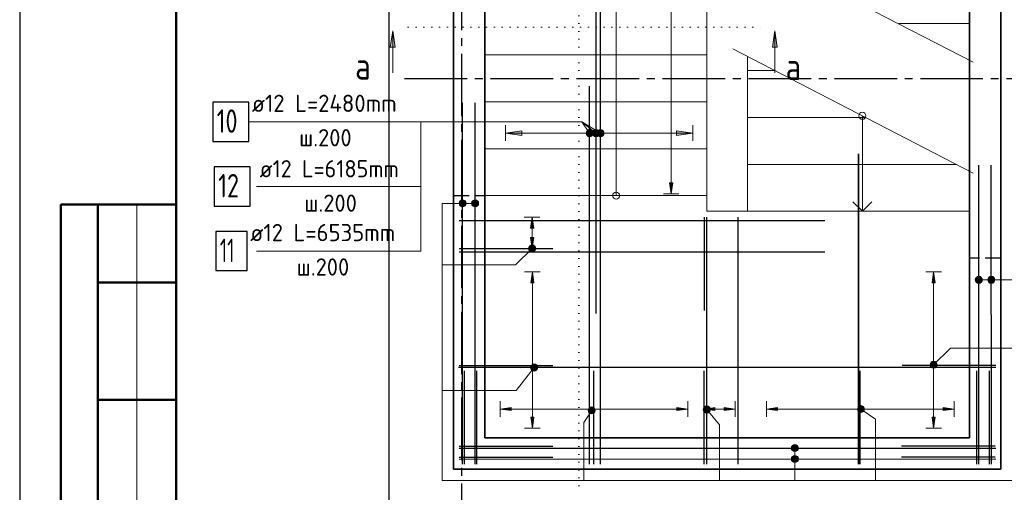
# Model space of a CAD drawing. Header units: millimetres. Extents: x 0 to 21005, y -5 to 14850.
# Tile 2 of 10: x 0 to 6299, y 5908 to 8932. Entities that reach past the tile are written whole.
import ezdxf

# ---------------------------------------------------------------- set-up
doc = ezdxf.new("R2010")
doc.units = ezdxf.units.MM
for name, pattern in [('______2', [135, 100, -35]), ('______5', [550, 400, -50, 50, -50]), ('______9', [50, 0, -50])]:
    doc.linetypes.add(name, pattern=pattern)
for name, color, linetype, lineweight in [('Standard', 7, 'Continuous', 25), ('Армирование стержнями_ общее', 7, 'Continuous', 25), ('Обрамление Г-обр.', 7, 'Continuous', 25), ('Обрамление П-обр. равн.', 7, 'Continuous', 25), ('Общий01', 7, 'Continuous', 13), ('Общий02', 7, 'Continuous', 18), ('Позиционная метка линия выноска', 7, 'Continuous', 13), ('Текст_ общее', 7, 'Continuous', 25), ('Фоновоя арматура Х1', 7, 'Continuous', 25)]:
    doc.layers.add(name, color=color, linetype=linetype, lineweight=lineweight)
doc.layers.add('ЖБ Лестница', color=7, linetype='Continuous', lineweight=25, true_color=0xe0e0ff)
doc.layers.add('ЖБ Стена верхний уровень', color=7, linetype='Continuous', lineweight=25, true_color=0x006e00)
doc.layers.add('Оси', color=7, linetype='______5', true_color=0x656565)
doc.styles.add('ISOCPEUR', font='txt')

msp = doc.modelspace()

# ---------------------------------------------------------------- hatches: boundary and pattern name
at = {"layer": 'Обрамление П-обр. равн.', "linetype": 'Continuous', "lineweight": 13, "transparency": 33554687}
for points in [[(3288, 7598.4), (3278, 7668.4), (3268, 7598.4)], [(3289.6, 7248.4), (3279.6, 7318.4), (3269.6, 7248.4)], [(5856.7, 7248.4), (5846.7, 7318.4), (5836.7, 7248.4)], [(4203.6, 6430.6), (4273.6, 6440.6), (4203.6, 6450.6)], [(4507.6, 6430.6), (4577.6, 6440.6), (4507.6, 6450.6)], [(5907.6, 6430.6), (5977.6, 6440.6), (5907.6, 6450.6)]]:
    msp.add_hatch(color=7, dxfattribs=at).paths.add_polyline_path(points)
for points in [[(3288, 7538.4), (3278, 7468.4), (3268, 7538.4)], [(3143.6, 6430.6), (3073.6, 6440.6), (3143.6, 6450.6)], [(4447.6, 6430.6), (4377.6, 6440.6), (4447.6, 6450.6)], [(4847.6, 6430.6), (4777.6, 6440.6), (4847.6, 6450.6)], [(3289.6, 6388.4), (3279.6, 6318.4), (3269.6, 6388.4)], [(5856.7, 6388.4), (5846.7, 6318.4), (5836.7, 6388.4)]]:
    msp.add_hatch(color=7, dxfattribs=at).paths.add_polyline_path(points, flags=16)
at = {"layer": 'Общий01', "linetype": 'Continuous', "lineweight": 13, "transparency": 33554687}
for points in [[(2371, 8756.3), (2386, 8861.3), (2400.9, 8756.3)], [(4815.5, 8756.3), (4830.5, 8861.3), (4845.5, 8756.3)]]:
    msp.add_hatch(color=7, dxfattribs=at).paths.add_polyline_path(points, flags=16)
at = {"layer": 'Общий02', "linetype": 'Continuous', "lineweight": 13, "transparency": 33554687}
msp.add_hatch(color=7, dxfattribs=at).paths.add_polyline_path([(3212, 8191), (3107, 8206), (3212, 8221)], flags=16)
msp.add_hatch(color=7, dxfattribs=at).paths.add_polyline_path([(4201.7, 8191), (4306.7, 8206), (4201.7, 8221)])
at = {"layer": 'Текст_ общее', "linetype": 'Continuous', "lineweight": 13, "transparency": 33554687}
for points in [[(3643.7, 8228.3), (3625.3, 8215.3), (3623.3, 8204.1)], [(3643.7, 8228.3), (3623.3, 8204.1), (3655, 8226.3)], [(3655, 8226.3), (3623.3, 8204.1), (3627.2, 8193)], [(3625.3, 8215.3), (3643.7, 8228.3), (3632.7, 8224.4)], [(3655, 8226.3), (3627.2, 8193), (3664, 8218.9)], [(3664, 8218.9), (3627.2, 8193), (3636.2, 8185.6)], [(3664, 8218.9), (3636.2, 8185.6), (3667.9, 8207.9)], [(3667.9, 8207.9), (3636.2, 8185.6), (3647.5, 8183.7)], [(3667.9, 8207.9), (3647.5, 8183.7), (3665.9, 8196.6)], [(3665.9, 8196.6), (3647.5, 8183.7), (3658.5, 8187.5)], [(3663.5, 8209.2), (3677.5, 8226.8), (3668, 8220)], [(3677.5, 8226.8), (3663.5, 8209.2), (3664.7, 8197.8)], [(3677.5, 8226.8), (3664.7, 8197.8), (3688.9, 8228.1)], [(3688.9, 8228.1), (3664.7, 8197.8), (3671.6, 8188.4)], [(3688.9, 8228.1), (3671.6, 8188.4), (3699.6, 8223.6)], [(3699.6, 8223.6), (3671.6, 8188.4), (3682.4, 8183.8)], [(3699.6, 8223.6), (3682.4, 8183.8), (3706.5, 8214.1)], [(3706.5, 8214.1), (3682.4, 8183.8), (3693.7, 8185.1)], [(3693.2, 8206.2), (3704.8, 8225.6), (3696.3, 8217.5)], [(3704.8, 8225.6), (3693.2, 8206.2), (3696, 8195.1)], [(3706.5, 8214.1), (3693.7, 8185.1), (3707.7, 8202.7)], [(3707.7, 8202.7), (3693.7, 8185.1), (3703.2, 8192)], [(3704.8, 8225.6), (3696, 8195.1), (3715.9, 8228.3)], [(3715.9, 8228.3), (3696, 8195.1), (3704.1, 8186.7)], [(3715.9, 8228.3), (3704.1, 8186.7), (3727.2, 8225.3)], [(3727.2, 8225.3), (3704.1, 8186.7), (3715.3, 8183.6)], [(3727.2, 8225.3), (3715.3, 8183.6), (3735.2, 8216.8)], [(3735.2, 8216.8), (3715.3, 8183.6), (3726.4, 8186.4)], [(3735.2, 8216.8), (3726.4, 8186.4), (3738, 8205.7)], [(3738, 8205.7), (3726.4, 8186.4), (3734.9, 8194.4)], [(2814.1, 7745.4), (2814.1, 7767.9), (2810.9, 7756.7)], [(2814.1, 7767.9), (2822.2, 7737.3), (2822.2, 7776)], [(2814.1, 7767.9), (2814.1, 7745.4), (2822.2, 7737.3)], [(2822.2, 7776), (2833.4, 7734.2), (2833.4, 7779.2)], [(2822.2, 7776), (2822.2, 7737.3), (2833.4, 7734.2)], [(2833.4, 7779.2), (2833.4, 7734.2), (2844.7, 7737.3)], [(2833.4, 7779.2), (2844.7, 7737.3), (2844.7, 7776)], [(2844.7, 7776), (2844.7, 7737.3), (2852.8, 7745.4)], [(2844.7, 7776), (2852.8, 7745.4), (2852.8, 7767.9)], [(2852.8, 7767.9), (2852.8, 7745.4), (2855.9, 7756.7)], [(2894.1, 7745.4), (2894.1, 7767.9), (2890.9, 7756.7)], [(2894.1, 7767.9), (2902.2, 7737.3), (2902.2, 7776)], [(2894.1, 7767.9), (2894.1, 7745.4), (2902.2, 7737.3)], [(2902.2, 7776), (2913.4, 7734.2), (2913.4, 7779.2)], [(2902.2, 7776), (2902.2, 7737.3), (2913.4, 7734.2)], [(2913.4, 7779.2), (2913.4, 7734.2), (2924.7, 7737.3)], [(2913.4, 7779.2), (2924.7, 7737.3), (2924.7, 7776)], [(2924.7, 7776), (2924.7, 7737.3), (2932.8, 7745.4)], [(2924.7, 7776), (2932.8, 7745.4), (2932.8, 7767.9)], [(2932.8, 7767.9), (2932.8, 7745.4), (2935.9, 7756.7)], [(3256.4, 7474.2), (3293.9, 7452.5), (3262.1, 7484.3)], [(3256.4, 7462.7), (3283.8, 7446.8), (3256.4, 7474.2)], [(3256.4, 7474.2), (3283.8, 7446.8), (3293.9, 7452.5)], [(3272.3, 7446.8), (3256.4, 7462.7), (3262.1, 7452.5)], [(3256.4, 7462.7), (3272.3, 7446.8), (3283.8, 7446.8)], [(3262.1, 7484.3), (3299.7, 7462.7), (3272.3, 7490.1)], [(3262.1, 7484.3), (3293.9, 7452.5), (3299.7, 7462.7)], [(3272.3, 7490.1), (3299.7, 7462.7), (3299.7, 7474.2)], [(3272.3, 7490.1), (3299.7, 7474.2), (3283.8, 7490.1)], [(3283.8, 7490.1), (3299.7, 7474.2), (3293.9, 7484.3)], [(6116.2, 7255.8), (6116.2, 7278.3), (6113.1, 7267)], [(6124.3, 7247.7), (6124.3, 7286.4), (6116.2, 7278.3)], [(6124.3, 7247.7), (6116.2, 7278.3), (6116.2, 7255.8)], [(6135.6, 7244.5), (6135.6, 7289.5), (6124.3, 7286.4)], [(6135.6, 7244.5), (6124.3, 7286.4), (6124.3, 7247.7)], [(6146.8, 7247.7), (6146.8, 7286.4), (6135.6, 7289.5)], [(6146.8, 7247.7), (6135.6, 7289.5), (6135.6, 7244.5)], [(6154.9, 7255.8), (6154.9, 7278.3), (6146.8, 7286.4)], [(6154.9, 7255.8), (6146.8, 7286.4), (6146.8, 7247.7)], [(6154.9, 7278.3), (6154.9, 7255.8), (6158.1, 7267)], [(6196.2, 7255.8), (6196.2, 7278.3), (6193.1, 7267)], [(6204.3, 7247.7), (6204.3, 7286.4), (6196.2, 7278.3)], [(6204.3, 7247.7), (6196.2, 7278.3), (6196.2, 7255.8)], [(6215.6, 7244.5), (6215.6, 7289.5), (6204.3, 7286.4)], [(6215.6, 7244.5), (6204.3, 7286.4), (6204.3, 7247.7)], [(6226.8, 7247.7), (6226.8, 7286.4), (6215.6, 7289.5)], [(6226.8, 7247.7), (6215.6, 7289.5), (6215.6, 7244.5)], [(6234.9, 7255.8), (6234.9, 7278.3), (6226.8, 7286.4)], [(6234.9, 7255.8), (6226.8, 7286.4), (6226.8, 7247.7)], [(6234.9, 7278.3), (6234.9, 7255.8), (6238.1, 7267)], [(5862.7, 6708.4), (5830.8, 6740.2), (5825.1, 6730.1)], [(5868.4, 6718.6), (5841, 6746), (5830.8, 6740.2)], [(5868.4, 6718.6), (5830.8, 6740.2), (5862.7, 6708.4)], [(5868.4, 6730.1), (5852.5, 6746), (5841, 6746)], [(5868.4, 6730.1), (5841, 6746), (5868.4, 6718.6)], [(5852.5, 6746), (5868.4, 6730.1), (5862.7, 6740.2)], [(3269.2, 6709.5), (3309, 6692.3), (3273.7, 6720.2)], [(3270.5, 6698.1), (3299.5, 6685.4), (3269.2, 6709.5)], [(3269.2, 6709.5), (3299.5, 6685.4), (3309, 6692.3)], [(3288.2, 6684.1), (3270.5, 6698.1), (3277.4, 6688.6)], [(3270.5, 6698.1), (3288.2, 6684.1), (3299.5, 6685.4)], [(3273.7, 6720.2), (3313.5, 6703.1), (3283.2, 6727.1)], [(3273.7, 6720.2), (3309, 6692.3), (3313.5, 6703.1)], [(3283.2, 6727.1), (3312.2, 6714.4), (3294.6, 6728.4)], [(3283.2, 6727.1), (3313.5, 6703.1), (3312.2, 6714.4)], [(3294.6, 6728.4), (3312.2, 6714.4), (3305.3, 6723.9)], [(5862.7, 6708.4), (5825.1, 6730.1), (5852.5, 6702.7)], [(5852.5, 6702.7), (5825.1, 6730.1), (5825.1, 6718.6)], [(5852.5, 6702.7), (5825.1, 6718.6), (5841, 6702.7)], [(5841, 6702.7), (5825.1, 6718.6), (5830.8, 6708.4)], [(3636.7, 6433.3), (3677.9, 6419.7), (3640.3, 6444.4)], [(3639, 6422.1), (3669, 6412), (3636.7, 6433.3)], [(3636.7, 6433.3), (3669, 6412), (3677.9, 6419.7)], [(3640.3, 6444.4), (3681.4, 6430.8), (3649.1, 6452.1)], [(3640.3, 6444.4), (3677.9, 6419.7), (3681.4, 6430.8)], [(3649.1, 6452.1), (3679.1, 6442), (3660.3, 6454.4)], [(3649.1, 6452.1), (3681.4, 6430.8), (3679.1, 6442)], [(3660.3, 6454.4), (3679.1, 6442), (3671.4, 6450.8)], [(4373.6, 6434.3), (4403.2, 6459.1), (4391.8, 6460.2)], [(4373.6, 6434.3), (4391.8, 6460.2), (4374.6, 6445.7)], [(4378.4, 6423.7), (4403.2, 6459.1), (4373.6, 6434.3)], [(4374.6, 6445.7), (4391.8, 6460.2), (4381.2, 6455.4)], [(4378.4, 6423.7), (4412.9, 6452.5), (4403.2, 6459.1)], [(4388, 6417.1), (4412.9, 6452.5), (4378.4, 6423.7)], [(4388, 6417.1), (4417.7, 6441.9), (4412.9, 6452.5)], [(4399.4, 6416), (4417.7, 6441.9), (4388, 6417.1)], [(4399.4, 6416), (4416.7, 6430.5), (4417.7, 6441.9)], [(4416.7, 6430.5), (4399.4, 6416), (4410.1, 6420.8)], [(5361.3, 6431.2), (5372.2, 6460.9), (5359.3, 6442.5)], [(5359.3, 6442.5), (5372.2, 6460.9), (5363.2, 6453.5)], [(5368.7, 6422.2), (5383.5, 6462.9), (5361.3, 6431.2)], [(5361.3, 6431.2), (5383.5, 6462.9), (5372.2, 6460.9)], [(5368.7, 6422.2), (5394.5, 6459), (5383.5, 6462.9)], [(5379.7, 6418.3), (5394.5, 6459), (5368.7, 6422.2)], [(5379.7, 6418.3), (5401.9, 6450), (5394.5, 6459)], [(5391, 6420.3), (5401.9, 6450), (5379.7, 6418.3)], [(5391, 6420.3), (5403.9, 6438.7), (5401.9, 6450)], [(5403.9, 6438.7), (5391, 6420.3), (5400, 6427.7)], [(3657.8, 6409.7), (3639, 6422.1), (3646.7, 6413.2)], [(3639, 6422.1), (3657.8, 6409.7), (3669, 6412)], [(4936.3, 6191.3), (4981.3, 6191.3), (4978.2, 6202.5)], [(4936.3, 6191.3), (4978.2, 6202.5), (4939.5, 6202.5)], [(4939.5, 6180), (4981.3, 6191.3), (4936.3, 6191.3)], [(4939.5, 6202.5), (4978.2, 6202.5), (4970.1, 6210.6)], [(4939.5, 6202.5), (4970.1, 6210.6), (4947.6, 6210.6)], [(4939.5, 6180), (4978.2, 6180), (4981.3, 6191.3)], [(4947.6, 6171.9), (4978.2, 6180), (4939.5, 6180)], [(4947.6, 6210.6), (4970.1, 6210.6), (4958.8, 6213.8)], [(4947.6, 6171.9), (4970.1, 6171.9), (4978.2, 6180)], [(4936.3, 6121.2), (4981.3, 6121.3), (4978.2, 6132.5)], [(4936.3, 6121.2), (4978.2, 6132.5), (4939.5, 6132.5)], [(4939.5, 6110), (4981.3, 6121.3), (4936.3, 6121.2)], [(4939.5, 6132.5), (4978.2, 6132.5), (4970.1, 6140.6)], [(4939.5, 6132.5), (4970.1, 6140.6), (4947.6, 6140.6)], [(4939.5, 6110), (4978.2, 6110), (4981.3, 6121.3)], [(4947.6, 6101.9), (4978.2, 6110), (4939.5, 6110)], [(4970.1, 6171.9), (4947.6, 6171.9), (4958.8, 6168.8)], [(4947.6, 6140.6), (4970.1, 6140.6), (4958.8, 6143.8)], [(4947.6, 6101.9), (4970.1, 6101.9), (4978.2, 6110)], [(4970.1, 6101.9), (4947.6, 6101.9), (4958.8, 6098.8)]]:
    msp.add_hatch(color=7, dxfattribs=at).paths.add_polyline_path(points)
at = {"layer": 'Фоновоя арматура Х1', "linetype": 'Continuous', "lineweight": 13, "transparency": 33554687}
msp.add_hatch(color=7, dxfattribs=at).paths.add_polyline_path([(4177.6, 7887), (4167.6, 7817), (4157.6, 7887)], flags=16)

# ---------------------------------------------------------------- linework, layer by layer
at = {"color": 7, "linetype": 'Continuous', "lineweight": 25, "transparency": 33554687}
for p, q in [((2833.3, 6087.3), (2833.5, 8400.3)), ((2833.3, 6087.3), (2833.5, 8400.3)), ((2913.3, 6087.3), (2913.5, 8400.3)), ((2913.3, 6087.3), (2913.5, 8400.3)), ((6135.7, 6087.3), (6135.5, 8000.3)), ((6135.7, 6087.3), (6135.5, 8000.3)), ((6215.7, 6087.3), (6215.5, 8000.3)), ((6215.7, 6087.3), (6215.5, 8000.3)), ((2811.8, 7646.3), (5149.9, 7646.4)), ((4395.7, 6087.3), (4395.5, 7669.3)), ((4595.7, 6087.3), (4595.5, 7669.3)), ((2811.8, 7446.3), (5149.9, 7446.4)), ((2811.8, 6191.2), (6244.6, 6191.3)), ((2811.8, 6191.2), (6244.6, 6191.3)), ((2811.8, 6121.2), (6244.6, 6121.3)), ((2811.8, 6121.2), (6244.6, 6121.3))]:
    msp.add_line(p, q, dxfattribs=at)
at = {"layer": 'Standard', "color": 7, "linetype": 'Continuous', "lineweight": 25, "transparency": 33554687}
msp.add_line((1000, 14600), (1000, 529.1), dxfattribs=at)
at = {"layer": 'Standard', "color": 7, "linetype": 'Continuous', "lineweight": 50, "transparency": 33554687}
for p, q in [((3.1, 7750), (0, 7750)), ((1000, 7750), (263.4, 7750)), ((263.4, 7750), (263.4, 4500)), ((263.4, 7750), (263.4, 4500)), ((500, 7750), (500, 4500)), ((1000, 7250), (500, 7250)), ((1000, 6500), (500, 6500))]:
    msp.add_line(p, q, dxfattribs=at)
at = {"layer": 'Standard', "color": 7, "linetype": 'Continuous', "lineweight": 13, "transparency": 33554687}
msp.add_line((750, 7750), (750, 4500), dxfattribs=at)
at = {"layer": 'Standard', "color": 7, "linetype": 'Continuous', "lineweight": 25, "transparency": 33554687}
msp.add_lwpolyline([(0, 0), (21000, 0), (21000, 14850), (0, 14850), (0, 0)], close=True, dxfattribs=at)
at = {"layer": 'Standard', "color": 7, "linetype": 'Continuous', "lineweight": 13, "transparency": 33554687}
msp.add_lwpolyline([(21000, 14815.8), (0, 14815.8), (0, -5)], dxfattribs=at)
at = {"layer": 'Standard', "color": 7, "linetype": 'Continuous', "lineweight": 50, "transparency": 33554687}
msp.add_lwpolyline([(1000, 14600), (20750, 14600), (20750, 250), (1000, 250), (1000, 14600)], close=True, dxfattribs=at)
at = {"layer": 'Standard', "color": 254, "linetype": 'Continuous', "lineweight": 25, "true_color": 0xc4c4ff, "transparency": 33554687}
msp.add_lwpolyline([(2362.3, 5441.9), (6749.2, 5441.9), (6749.2, 13213.7), (2362.3, 13213.7), (2362.3, 5441.9)], dxfattribs=at)
at = {"layer": 'Армирование стержнями_ общее', "color": 7, "linetype": 'Continuous', "lineweight": 25, "transparency": 33554687}
for p, q in [((3685.6, 12775.3), (3685.6, 7052.3)), ((3715.6, 6087.3), (3715.6, 12160.3)), ((5365.6, 6087.3), (5365.6, 8073.5)), ((5365.6, 7820.9), (5365.6, 6652.3))]:
    msp.add_line(p, q, dxfattribs=at)
for points in [[(1245, 7739.6), (1475, 7739.6), (1475, 7989.6), (1245, 7989.6), (1245, 7739.6)], [(1255, 7326.1), (1455, 7326.1), (1455, 7576.1), (1255, 7576.1), (1255, 7326.1)]]:
    msp.add_lwpolyline(points, dxfattribs=at)
at = {"layer": 'ЖБ Лестница', "color": 253, "linetype": 'Continuous', "lineweight": 13, "true_color": 0xa0a0a0, "transparency": 33554687}
for p, q in [((3815.6, 7806.3), (3815.6, 11106.3)), ((4395.6, 7806.3), (4395.6, 9827.1)), ((6098.7, 8660.7), (4561.1, 9456)), ((6075.6, 8906.3), (5623.8, 8906.3)), ((5623.8, 8906.3), (6075.6, 8906.3)), ((2975.6, 8706.3), (4395.6, 8706.3)), ((6098.7, 7950.7), (4561.1, 8746)), ((4655.6, 8697.1), (4655.6, 7706.3)), ((4655.6, 8606.3), (4831.2, 8606.3)), ((2975.6, 8406.3), (4395.6, 8406.3)), ((5368.1, 8316.9), (5368.1, 8316.9)), ((5390.6, 8339.4), (5390.6, 8339.4)), ((5390.6, 8316.9), (5390.6, 7706.3)), ((5413.1, 8316.9), (5413.1, 8316.9)), ((4655.6, 8306.3), (5411.2, 8306.3)), ((5390.6, 8294.4), (5390.6, 8294.4)), ((2975.6, 8106.3), (4395.6, 8106.3)), ((4655.6, 8006.3), (5991.2, 8006.3)), ((3815.6, 7828.8), (3815.6, 7828.8)), ((2975.6, 7806.3), (4395.6, 7806.3)), ((3793.1, 7806.3), (3793.1, 7806.3)), ((3815.6, 7783.8), (3815.6, 7783.8)), ((3838.1, 7806.3), (3838.1, 7806.3)), ((4395.6, 7806.3), (4395.6, 7706.3)), ((5330.6, 7766.3), (5390.6, 7706.3)), ((5390.6, 7706.3), (5390.6, 7781.3)), ((5390.6, 7706.3), (5450.6, 7766.3)), ((4395.6, 7706.3), (6075.6, 7706.3)), ((6075.6, 7706.3), (4395.6, 7706.3)), ((5390.6, 7706.3), (5390.6, 7706.3)), ((5390.6, 7706.3), (5390.6, 7706.3)), ((5390.6, 7706.3), (5390.6, 7706.3))]:
    msp.add_line(p, q, dxfattribs=at)
for centre in [(5390.6, 8316.9), (3815.6, 7806.3)]:
    msp.add_circle(centre, 22.5, dxfattribs=at)
at = {"layer": 'ЖБ Стена верхний уровень', "color": 7, "linetype": 'Continuous', "lineweight": 35, "transparency": 33554687}
for p, q in [((2775.8, 12806.3), (2775.8, 6256.3)), ((6275.8, 6056.3), (6275.8, 12806.3)), ((2975.8, 6256.3), (2975.8, 12606.3)), ((6075.8, 12606.3), (6075.8, 6256.3)), ((2775.8, 6256.3), (2775.8, 6056.3)), ((6075.8, 6256.3), (2975.8, 6256.3)), ((2775.8, 6056.3), (6075.8, 6056.3)), ((6075.8, 6056.3), (6275.8, 6056.3))]:
    msp.add_line(p, q, dxfattribs=at)
at = {"layer": 'ЖБ Стена верхний уровень', "color": 253, "linetype": '______2', "lineweight": -3, "true_color": 0xababab, "transparency": 33554687}
for p, q in [((2775.8, 7806.3), (2975.6, 7806.3)), ((2975.6, 6256.3), (2975.6, 7806.3)), ((6275.6, 7406.3), (6075.8, 7406.3)), ((6275.6, 7406.3), (6275.6, 6056.3)), ((2975.8, 6256.3), (2975.6, 6256.3))]:
    msp.add_line(p, q, dxfattribs=at)
at = {"layer": 'Обрамление Г-обр.', "color": 7, "linetype": 'Continuous', "lineweight": 25, "transparency": 33554687}
msp.add_line((5365.6, 8073.5), (5365.6, 6087.3), dxfattribs=at)
msp.add_lwpolyline([(1235.1, 8153.1), (1465.1, 8153.1), (1465.1, 8403.1), (1235.1, 8403.1), (1235.1, 8153.1)], dxfattribs=at)
at = {"layer": 'Обрамление П-обр. равн.', "color": 7, "linetype": 'Continuous', "lineweight": 25, "transparency": 33554687}
for p, q in [((3645.6, 6087.3), (3645.6, 8507.2)), ((4377.6, 7669.3), (4377.6, 7070.7)), ((2811.4, 7468.4), (3410, 7468.4)), ((2811.4, 6718.4), (3410, 6718.4)), ((2845.3, 6087.3), (2845.3, 6685.8)), ((2925.3, 6087.3), (2925.3, 6685.8)), ((3673.6, 6087.3), (3673.6, 6685.8)), ((4377.6, 6087.3), (4377.6, 6685.8)), ((5377.6, 6087.3), (5377.6, 6685.8)), ((6244.8, 6718.4), (5646.2, 6718.4)), ((6123.7, 6087.3), (6123.7, 6685.8)), ((6203.7, 6087.3), (6203.7, 6685.8)), ((2811.4, 6203.4), (3410, 6203.4)), ((6239.8, 6203.4), (5641.2, 6203.4)), ((2811.4, 6133.4), (3410, 6133.4)), ((6239.8, 6133.4), (5641.2, 6133.4))]:
    msp.add_line(p, q, dxfattribs=at)
at = {"layer": 'Обрамление П-обр. равн.', "color": 251, "linetype": 'Continuous', "lineweight": 13, "true_color": 0x494949, "transparency": 33554687}
for p, q in [((3278, 7668.4), (3228, 7668.4)), ((3278, 7668.4), (3268, 7598.4)), ((3288, 7598.4), (3278, 7668.4)), ((3278, 7668.4), (3328, 7668.4)), ((3278, 7668.4), (3278, 7668.4)), ((3268, 7598.4), (3288, 7598.4)), ((3278, 7538.4), (3278, 7598.4)), ((3278, 7468.4), (3268, 7538.4)), ((3268, 7538.4), (3288, 7538.4)), ((3288, 7538.4), (3278, 7468.4)), ((3278, 7468.4), (3228, 7468.4)), ((3278, 7468.4), (3328, 7468.4)), ((3278, 7468.4), (3278, 7468.4)), ((3279.6, 7318.4), (3229.6, 7318.4)), ((3279.6, 7318.4), (3269.6, 7248.4)), ((3289.6, 7248.4), (3279.6, 7318.4)), ((3279.6, 7318.4), (3329.6, 7318.4)), ((3279.6, 7318.4), (3279.6, 7318.4)), ((5846.7, 7318.4), (5796.7, 7318.4)), ((5846.7, 7318.4), (5836.7, 7248.4)), ((5856.7, 7248.4), (5846.7, 7318.4)), ((5846.7, 7318.4), (5896.7, 7318.4)), ((5846.7, 7318.4), (5846.7, 7318.4)), ((3269.6, 7248.4), (3289.6, 7248.4)), ((3279.6, 6388.4), (3279.6, 7248.4)), ((5836.7, 7248.4), (5856.7, 7248.4)), ((5846.7, 6388.4), (5846.7, 7248.4)), ((3073.6, 6440.6), (3073.6, 6490.6)), ((4273.6, 6440.6), (4273.6, 6490.6)), ((4377.6, 6440.6), (4377.6, 6490.6)), ((4577.6, 6440.6), (4577.6, 6490.6)), ((4777.6, 6440.6), (4777.6, 6490.6)), ((5977.6, 6440.6), (5977.6, 6490.6)), ((3073.6, 6440.6), (3143.6, 6450.6)), ((3143.6, 6430.6), (3073.6, 6440.6)), ((3073.6, 6440.6), (3073.6, 6390.6)), ((3073.6, 6440.6), (3073.6, 6440.6)), ((3143.6, 6450.6), (3143.6, 6430.6)), ((3143.6, 6440.6), (4203.6, 6440.6)), ((4273.6, 6440.6), (4203.6, 6450.6)), ((4203.6, 6450.6), (4203.6, 6430.6)), ((4203.6, 6430.6), (4273.6, 6440.6)), ((4273.6, 6440.6), (4273.6, 6390.6)), ((4273.6, 6440.6), (4273.6, 6440.6)), ((4377.6, 6440.6), (4447.6, 6450.6)), ((4447.6, 6430.6), (4377.6, 6440.6)), ((4377.6, 6440.6), (4377.6, 6390.6)), ((4377.6, 6440.6), (4377.6, 6440.6)), ((4447.6, 6450.6), (4447.6, 6430.6)), ((4447.6, 6440.6), (4507.6, 6440.6)), ((4577.6, 6440.6), (4507.6, 6450.6)), ((4507.6, 6450.6), (4507.6, 6430.6)), ((4507.6, 6430.6), (4577.6, 6440.6)), ((4577.6, 6440.6), (4577.6, 6390.6)), ((4577.6, 6440.6), (4577.6, 6440.6)), ((4777.6, 6440.6), (4847.6, 6450.6)), ((4847.6, 6430.6), (4777.6, 6440.6)), ((4777.6, 6440.6), (4777.6, 6390.6)), ((4777.6, 6440.6), (4777.6, 6440.6)), ((4847.6, 6450.6), (4847.6, 6430.6)), ((4847.6, 6440.6), (5907.6, 6440.6)), ((5977.6, 6440.6), (5907.6, 6450.6)), ((5907.6, 6450.6), (5907.6, 6430.6)), ((5907.6, 6430.6), (5977.6, 6440.6)), ((5977.6, 6440.6), (5977.6, 6390.6)), ((5977.6, 6440.6), (5977.6, 6440.6)), ((3279.6, 6318.4), (3269.6, 6388.4)), ((3269.6, 6388.4), (3289.6, 6388.4)), ((3289.6, 6388.4), (3279.6, 6318.4)), ((5846.7, 6318.4), (5836.7, 6388.4)), ((5836.7, 6388.4), (5856.7, 6388.4)), ((5856.7, 6388.4), (5846.7, 6318.4)), ((3279.6, 6318.4), (3229.6, 6318.4)), ((3279.6, 6318.4), (3329.6, 6318.4)), ((3279.6, 6318.4), (3279.6, 6318.4)), ((5846.7, 6318.4), (5796.7, 6318.4)), ((5846.7, 6318.4), (5896.7, 6318.4)), ((5846.7, 6318.4), (5846.7, 6318.4))]:
    msp.add_line(p, q, dxfattribs=at)
at = {"layer": 'Общий01', "color": 7, "linetype": '______9', "lineweight": 13, "transparency": 33554687}
for p, q in [((3577.8, 5950.6), (3577.8, 13268.4)), ((2485.9, 8882.9), (4753.7, 8882.9))]:
    msp.add_line(p, q, dxfattribs=at)
at = {"layer": 'Общий01', "color": 7, "linetype": 'Continuous', "lineweight": 13, "transparency": 33554687}
for p, q in [((2371, 8756.3), (2386, 8861.3)), ((2386, 8861.3), (2386, 8591.4)), ((2386, 8861.3), (2386, 8861.3)), ((2386, 8861.3), (2386, 8861.3)), ((2386, 8861.3), (2386, 8861.3)), ((2386, 8861.3), (2400.9, 8756.3)), ((4815.5, 8756.3), (4830.5, 8861.3)), ((4830.5, 8861.3), (4830.5, 8591.4)), ((4830.5, 8861.3), (4830.5, 8861.3)), ((4830.5, 8861.3), (4830.5, 8861.3)), ((4830.5, 8861.3), (4830.5, 8861.3)), ((4830.5, 8861.3), (4845.5, 8756.3)), ((2400.9, 8756.3), (2371, 8756.3)), ((2386, 8756.3), (2386, 8748.8)), ((4845.5, 8756.3), (4815.5, 8756.3)), ((4830.5, 8756.3), (4830.5, 8748.8))]:
    msp.add_line(p, q, dxfattribs=at)
at = {"layer": 'Общий02', "color": 251, "linetype": 'Continuous', "lineweight": 13, "true_color": 0x494949, "transparency": 33554687}
for p, q in [((3107, 8256), (3107, 8156)), ((4306.7, 8256), (4306.7, 8156)), ((3107, 8206), (3212, 8221)), ((3107, 8206), (4306.7, 8206)), ((3107, 8206), (3107, 8206)), ((3107, 8206), (3107, 8206)), ((3107, 8206), (3107, 8206)), ((3212, 8191), (3107, 8206)), ((3212, 8221), (3212, 8191)), ((3212, 8206), (3219.5, 8206)), ((4201.7, 8206), (4194.2, 8206)), ((4306.7, 8206), (4201.7, 8221)), ((4201.7, 8221), (4201.7, 8191)), ((4201.7, 8191), (4306.7, 8206)), ((4306.7, 8206), (4306.7, 8206)), ((4306.7, 8206), (4306.7, 8206)), ((4306.7, 8206), (4306.7, 8206))]:
    msp.add_line(p, q, dxfattribs=at)
at = {"layer": 'Оси', "color": 8, "linetype": '______5', "lineweight": -3, "transparency": 33554687}
for p, q in [((2825.8, 13113.7), (2825.8, 4147.9)), ((2462.3, 8556.3), (8552.8, 8556.3))]:
    msp.add_line(p, q, dxfattribs=at)
at = {"layer": 'Позиционная метка линия выноска', "color": 7, "linetype": 'Continuous', "lineweight": 13, "transparency": 33554687}
msp.add_line((3175.6, 6560.2), (2703.4, 6560.2), dxfattribs=at)
for points in [[(2566.2, 8278.1), (2566.2, 8234.6), (2566.2, 7864.6), (1515, 7864.6)], [(2566.2, 7864.6), (2566.2, 7821.1), (2566.2, 7451.1), (1515, 7451.1)], [(2703.4, 7362.8), (2703.4, 5982.8), (6543.4, 5982.8), (6543.4, 7267.1)]]:
    msp.add_lwpolyline(points, dxfattribs=at)
at = {"layer": 'Текст_ общее', "color": 7, "linetype": 'Continuous', "lineweight": 13, "transparency": 33554687}
for p, q in [((3595.1, 8278.1), (3685.6, 8206)), ((3595.1, 8278.1), (3715.6, 8206)), ((3627.2, 8193), (3627.2, 8193)), ((3632.7, 8224.4), (3632.7, 8224.4)), ((3664, 8218.9), (3664, 8218.9)), ((3668, 8220), (3668, 8220)), ((3671.6, 8188.4), (3671.6, 8188.4)), ((3696.3, 8217.5), (3696.3, 8217.5)), ((3699.6, 8223.6), (3699.6, 8223.6)), ((3703.2, 8192), (3703.2, 8192)), ((3727.2, 8225.3), (3727.2, 8225.3)), ((3734.9, 8194.4), (3734.9, 8194.4)), ((3658.5, 8187.5), (3658.5, 8187.5)), ((3704.1, 8186.7), (3704.1, 8186.7)), ((2810.9, 7756.7), (2810.9, 7756.7)), ((2825.7, 7756.7), (2913.4, 7756.7)), ((2833.4, 7779.2), (2833.4, 7779.2)), ((2855.9, 7756.7), (2855.9, 7756.7)), ((2890.9, 7756.7), (2890.9, 7756.7)), ((2913.4, 7779.2), (2913.4, 7779.2)), ((2935.9, 7756.7), (2935.9, 7756.7)), ((2833.4, 7734.2), (2833.4, 7734.2)), ((2913.4, 7734.2), (2913.4, 7734.2)), ((3262.1, 7484.3), (3262.1, 7484.3)), ((3262.1, 7452.5), (3262.1, 7452.5)), ((3293.9, 7484.3), (3293.9, 7484.3)), ((3293.9, 7452.5), (3293.9, 7452.5)), ((6113.1, 7267), (6113.1, 7267)), ((6135.6, 7289.5), (6135.6, 7289.5)), ((6215.6, 7267), (6135.6, 7267)), ((6135.6, 7244.5), (6135.6, 7244.5)), ((6158.1, 7267), (6158.1, 7267)), ((6193.1, 7267), (6193.1, 7267)), ((6215.6, 7289.5), (6215.6, 7289.5)), ((7522.2, 7267.1), (6215.6, 7267)), ((6215.6, 7244.5), (6215.6, 7244.5)), ((6238.1, 7267), (6238.1, 7267)), ((5830.8, 6740.2), (5830.8, 6740.2)), ((5862.7, 6740.2), (5862.7, 6740.2)), ((3175.6, 6560.2), (3291.4, 6706.3)), ((3273.7, 6720.2), (3273.7, 6720.2)), ((3277.4, 6688.6), (3277.4, 6688.6)), ((3305.3, 6723.9), (3305.3, 6723.9)), ((3309, 6692.3), (3309, 6692.3)), ((5830.8, 6708.4), (5830.8, 6708.4)), ((5862.7, 6708.4), (5862.7, 6708.4)), ((3640.3, 6444.4), (3640.3, 6444.4)), ((3671.4, 6450.8), (3671.4, 6450.8)), ((4381.2, 6455.4), (4381.2, 6455.4)), ((4412.9, 6452.5), (4412.9, 6452.5)), ((5363.2, 6453.5), (5363.2, 6453.5)), ((5394.5, 6459), (5394.5, 6459)), ((5400, 6427.7), (5400, 6427.7)), ((3646.7, 6413.2), (3646.7, 6413.2)), ((3677.9, 6419.7), (3677.9, 6419.7)), ((4378.4, 6423.7), (4378.4, 6423.7)), ((4410.1, 6420.8), (4410.1, 6420.8)), ((5368.7, 6422.2), (5368.7, 6422.2)), ((4936.3, 6191.3), (4936.3, 6191.3)), ((4958.8, 6213.8), (4958.8, 6213.8)), ((4958.8, 6121.3), (4958.8, 6191.3)), ((4981.3, 6191.3), (4981.3, 6191.3)), ((4936.3, 6121.2), (4936.3, 6121.2)), ((4958.8, 6168.8), (4958.8, 6168.8)), ((4958.8, 6143.8), (4958.8, 6143.8)), ((4958.8, 5982.8), (4958.8, 6121.3)), ((4981.3, 6121.3), (4981.3, 6121.3)), ((4958.8, 6098.8), (4958.8, 6098.8))]:
    msp.add_line(p, q, dxfattribs=at)
for points in [[(1465.1, 8278.1), (3595.1, 8278.1), (3645.6, 8206)], [(2703.4, 7362.8), (2703.3, 7756.7), (2833.4, 7756.7)], [(2703.4, 7362.8), (3172.4, 7362.8), (3278, 7468.4)], [(6543.4, 6831), (5953.4, 6831), (5846.7, 6724.3)], [(3608.6, 5982.8), (3608.6, 6355.4), (3659.1, 6432)], [(4477.6, 5982.8), (4477.6, 6340.2), (4395.6, 6438.1)], [(5474.6, 5982.8), (5474.6, 6375.4), (5381.6, 6440.6)]]:
    msp.add_lwpolyline(points, dxfattribs=at)
for centre in [(3645.6, 8206), (3685.6, 8206), (3715.6, 8206), (2833.4, 7756.7), (2913.4, 7756.7), (3278, 7468.4), (6135.6, 7267), (6215.6, 7267), (5846.7, 6724.3), (3291.4, 6706.3), (3659.1, 6432), (4395.6, 6438.1), (5381.6, 6440.6), (4958.8, 6191.3), (4958.8, 6121.3)]:
    msp.add_circle(centre, 22.5, dxfattribs=at)
at = {"layer": 'Фоновоя арматура Х1', "color": 251, "linetype": 'Continuous', "lineweight": 13, "true_color": 0x494949, "transparency": 33554687}
for p, q in [((4167.6, 7887), (4167.6, 11324.7)), ((4167.6, 7817), (4157.6, 7887)), ((4157.6, 7887), (4177.6, 7887)), ((4177.6, 7887), (4167.6, 7817)), ((4167.6, 7817), (4117.6, 7817)), ((4167.6, 7817), (4217.6, 7817)), ((4167.6, 7817), (4167.6, 7817))]:
    msp.add_line(p, q, dxfattribs=at)
at = {"layer": 'Фоновоя арматура Х1', "color": 7, "linetype": 'Continuous', "lineweight": 25, "transparency": 33554687}
msp.add_line((6244.6, 6706.3), (2806.8, 6706.3), dxfattribs=at)

# ---------------------------------------------------------------- texts
at = {"layer": 'Армирование стержнями_ общее', "color": 7, "linetype": 'Continuous', "lineweight": 13, "transparency": 33554687, "attachment_point": 7, "style": 'ISOCPEUR'}
for s, insert, char_height, width in [('\\W0.94;ø12 L=6185mm ', (1535, 7923.2), 110, 1052.185), ('\\W0.75;12', (1270, 7794.6), 150, 236.144), ('\\W0.95;ш.200 ', (1821, 7703.2), 110, 481.065), ('\\W0.96;ø12 L=6535mm ', (1475, 7514.7), 110, 1075.258), ('\\W0.63;11', (1280, 7381.1), 150, 196.875), ('\\W0.95;ш.200 ', (1772, 7294.7), 110, 481.068)]:
    msp.add_mtext(s, dxfattribs=dict(at, insert=insert, char_height=char_height, width=width))
at = {"layer": 'Обрамление Г-обр.', "color": 7, "linetype": 'Continuous', "lineweight": 13, "transparency": 33554687, "attachment_point": 7, "style": 'ISOCPEUR'}
for s, insert, char_height, width in [('\\W0.96;ø12 L=2480mm ', (1485.1, 8341.7), 110, 1086.306), ('\\W0.75;10', (1260.1, 8208.1), 150, 236.136), ('\\W0.95;ш.200 ', (1787.6, 8121.7), 110, 481.068)]:
    msp.add_mtext(s, dxfattribs=dict(at, insert=insert, char_height=char_height, width=width))
at = {"layer": 'Общий01', "color": 7, "linetype": 'Continuous', "lineweight": 35, "transparency": 33554687, "char_height": 175, "attachment_point": 7, "style": 'ISOCPEUR'}
for insert, width in [((2146, 8548.5), 209.908), ((4899.8, 8544.8), 209.898)]:
    msp.add_mtext('\\W0.80;а', dxfattribs=dict(at, insert=insert, width=width))

doc.saveas('drawing.dxf')
